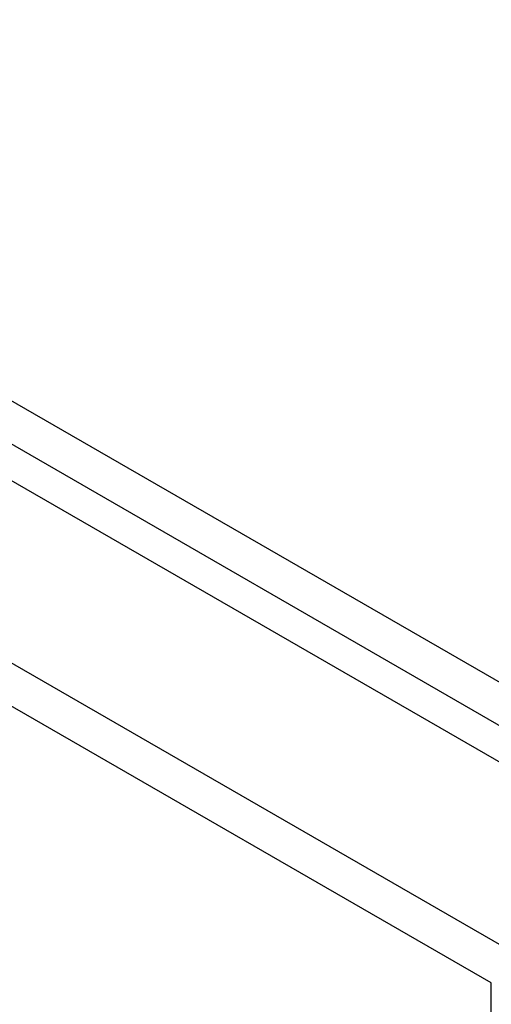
# Model space of a CAD drawing. Header units: inches. Extents: x 20 to 506, y 54 to 236.
# Tile 181 of 245: x 461.92 to 463.68, y 210.68 to 214.36. Entities that reach past the tile are written whole.
import ezdxf

# ---------------------------------------------------------------- set-up
doc = ezdxf.new("R2010")
doc.units = ezdxf.units.IN
doc.header["$MEASUREMENT"] = 0
doc.layers.add('Visible Edges(ANSI)', color=7, linetype='Continuous', lineweight=25)
doc.layers.add('Visible Tangent Edges(ANSI)', color=7, linetype='Continuous', lineweight=25)

msp = doc.modelspace()

# ---------------------------------------------------------------- linework, layer by layer
at = {"layer": 'Visible Edges(ANSI)'}
msp.add_line((430.6825, 230.6539), (464.3443, 211.2193), dxfattribs=at)
at = {"layer": 'Visible Tangent Edges(ANSI)'}
for p, q in [((464.6151, 211.3608), (430.814, 230.8759)), ((430.744, 230.7547), (464.5451, 211.2396)), ((430.092, 230.3131), (463.7539, 210.8784)), ((463.6839, 210.7572), (430.022, 230.1918)), ((463.6839, 186.4909), (463.6839, 210.7572))]:
    msp.add_line(p, q, dxfattribs=at)

doc.saveas('drawing.dxf')
